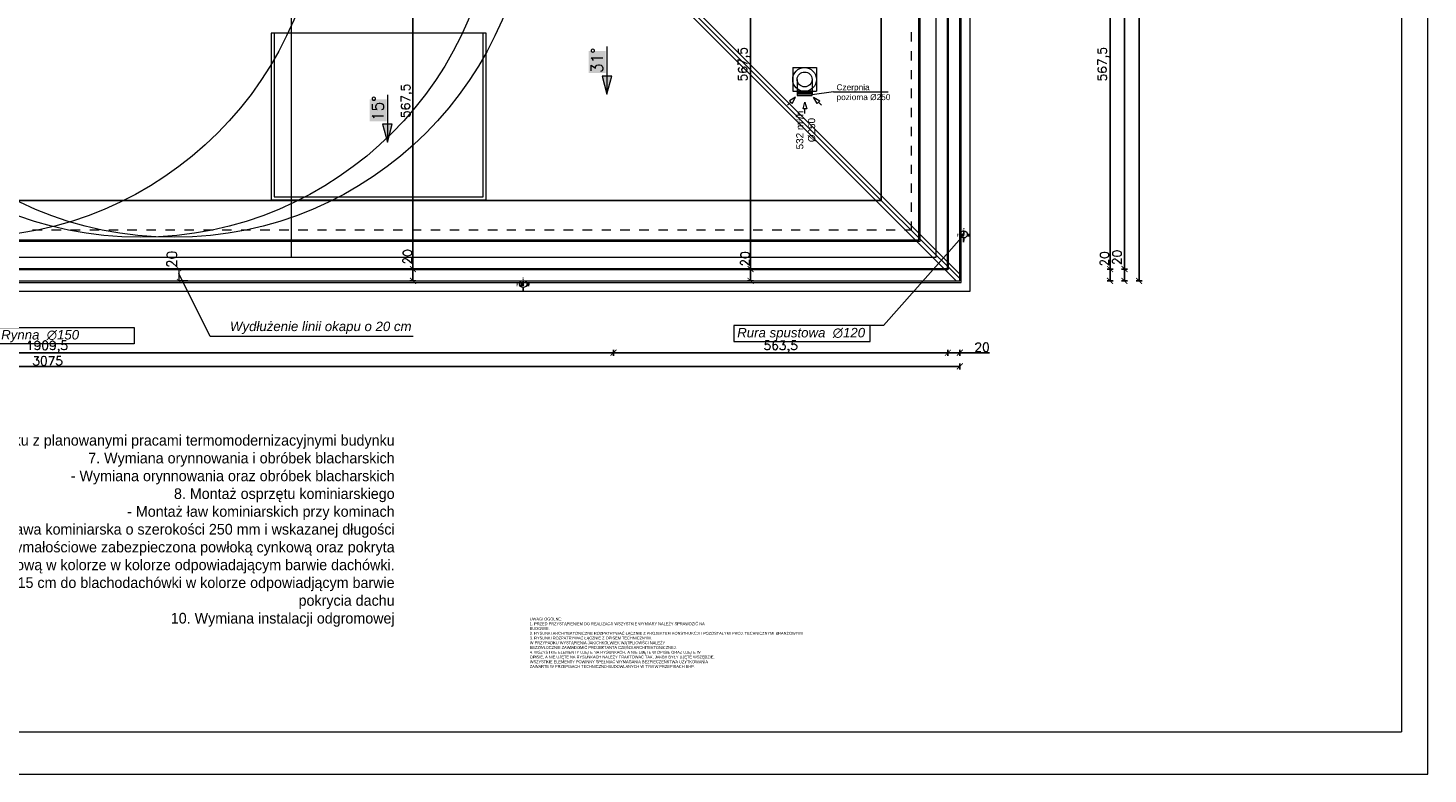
# Model space of a CAD drawing. Header units: millimetres. Extents: x -740 to 33545, y -26688 to 22494.
# Tile 253 of 256: x 14840 to 17200, y 5178 to 6436. Entities that reach past the tile are written whole.
import ezdxf
from ezdxf.lldxf.tags import DXFTag

# ---------------------------------------------------------------- set-up
doc = ezdxf.new("R2010")
doc.units = ezdxf.units.MM
doc.header["$MEASUREMENT"] = 0
for name, pattern in [('AUSGEZOGEN', [0]), ('CENTERX2', [101.6, 63.5, -12.7, 12.7, -12.7]), ('DASHED2', [9.525, 6.35, -3.175]), ('STRICHPUNKTX2', [2, 1, -0.5, 0, -0.5])]:
    doc.linetypes.add(name, pattern=pattern)
doc.layers.get('Defpoints').update_dxf_attribs({"color": 252})
for name, color, linetype in [('_B___I__', 252, 'AUSGEZOGEN'), ('_IS_EKO_Opis_Wentylacja', 7, 'CENTERX2'), ('D-opis', 252, 'Continuous')]:
    doc.layers.add(name, color=color, linetype=linetype)
for name, color, linetype, lineweight in [('_IS_EKO_opis', 7, 'Continuous', 18), ('_IS_EKO_Wentylacja_Czerpnia', 72, 'Continuous', 20), ('_IS_EKO_Wentylacja_wyrzut', 16, 'Continuous', 20), ('A_l.przerywana', 252, 'ICAD_ISO03W100', 9), ('A_l.widokowa', 252, 'Continuous', 18), ('A_wymiarowanie', 252, 'Continuous', 9), ('l. przerywana', 252, 'ICAD_ISO03W100', 9), ('l.przerywana', 252, 'ICAD_ISO03W100', 5), ('l.widokowa', 252, 'Continuous', 15), ('linia opisowa', 252, 'Continuous', 9), ('Nowe_820-G Rysunki Obrazki_Nr_pióra__23', 252, 'Continuous', 15), ('wymiarowanie', 252, 'Continuous', 9)]:
    doc.layers.add(name, color=color, linetype=linetype, lineweight=lineweight)
doc.styles.add('Arial', font='arial.ttf')
doc.styles.add('Arial$001H0', font='SIMPLEX')
doc.styles.add('styl1', font='arial.ttf', dxfattribs={"height": 15})
doc.styles.add('styl2', font='simplex.shx')
tags = doc.linetypes.add('ICAD_ISO03W100', pattern=[30, 12, -18]).pattern_tags.tags
tags[6:7] = [DXFTag(74, 4), DXFTag(75, 0), DXFTag(340, '0'), DXFTag(46, 1.0), DXFTag(50, 0.0), DXFTag(44, 0.0), DXFTag(45, 0.0)]
tags[4:5] = [DXFTag(74, 4), DXFTag(75, 0), DXFTag(340, '0'), DXFTag(46, 1.0), DXFTag(50, 0.0), DXFTag(44, 0.0), DXFTag(45, 0.0)]
doc.dimstyles.new('Kopia I_1.100', dxfattribs={"dimtxt": 15, "dimasz": 10, "dimexe": 5, "dimexo": 1, "dimgap": 1.5, "dimtad": 1, "dimdec": 1, "dimrnd": 0.5, "dimtxsty": 'styl2', "dimblk": 'ARCHTICK', "dimcen": 5, "dimadec": 0, "dimazin": 0, "dimtfac": 1, "dimtdec": 1, "dimtmove": 0, "dimatfit": 3, "dimldrblk": 'ARCHTICK', "dimfxl": 0, "dimarcsym": 0})
doc.dimstyles.new('Skala 1-100', dxfattribs={"dimtxt": 17, "dimasz": 7, "dimexe": 1, "dimexo": 1, "dimgap": 1.5, "dimtad": 1, "dimdec": 1, "dimrnd": 0.5, "dimtxsty": 'styl2', "dimblk": 'ARCHTICK', "dimcen": 7, "dimadec": 0, "dimazin": 0, "dimtfac": 1, "dimtdec": 1, "dimtmove": 1, "dimatfit": 3, "dimldrblk": 'ARCHTICK', "dimfxl": 0, "dimlwd": -1, "dimlwe": -1, "dimarcsym": 0})

# ---------------------------------------------------------------- blocks, each defined once
blk = doc.blocks.new('_ArchTick')
at = {"color": 0, "linetype": 'ByBlock', "const_width": 0.15}
blk.add_lwpolyline([(-0.5, -0.5), (0.5, 0.5)], dxfattribs=at)
blk = doc.blocks.new('*D1320')
at = {"layer": 'Defpoints', "color": 0}
for p in [(15127.1, 6029.8), (15095, 6009.8), (15127.1, 6009.8)]:
    blk.add_point(p, dxfattribs=at)
at = {"layer": 'wymiarowanie', "color": 0}
for p, q in [((15110, 6029.8), (15094, 6029.8)), ((15095, 6029.8), (15095, 6009.8)), ((15110, 6009.8), (15094, 6009.8))]:
    blk.add_line(p, q, dxfattribs=at)
at = {"layer": 'wymiarowanie', "color": 0, "xscale": 7, "yscale": 7, "zscale": 7}
for p, rotation in [((15095, 6029.8), 90), ((15095, 6009.8), 270)]:
    blk.add_blockref('_ArchTick', p, dxfattribs=dict(at, rotation=rotation))
at = {"layer": 'wymiarowanie', "color": 0, "insert": (15083.1, 6046.1), "char_height": 17, "attachment_point": 5, "rotation": 90, "style": 'styl2'}
blk.add_mtext('20', dxfattribs=at)
blk = doc.blocks.new('*D1795')
at = {"layer": 'Defpoints', "color": 0}
for p in [(15827.5, 6597.2), (16058.5, 6029.8), (16090.2, 6029.8)]:
    blk.add_point(p, dxfattribs=at)
at = {"layer": 'wymiarowanie', "color": 0, "lineweight": -2}
for p, q in [((16053.5, 6597.2), (16063.5, 6597.2)), ((16058.5, 6597.2), (16058.5, 6029.8)), ((16063.5, 6029.8), (16053.5, 6029.8))]:
    blk.add_line(p, q, dxfattribs=at)
at = {"layer": 'wymiarowanie', "color": 0, "lineweight": -2, "xscale": 10, "yscale": 10, "zscale": 10}
for p, rotation in [((16058.5, 6597.2), 90), ((16058.5, 6029.8), 270)]:
    blk.add_blockref('_ArchTick', p, dxfattribs=dict(at, rotation=rotation))
at = {"layer": 'wymiarowanie', "color": 0, "insert": (16047.5, 6375.2), "char_height": 15, "attachment_point": 5, "rotation": 90, "style": 'styl2'}
blk.add_mtext('567,5', dxfattribs=at)
blk = doc.blocks.new('*D1796')
at = {"layer": 'Defpoints', "color": 0}
for p in [(16090.2, 6029.8), (16058.5, 6009.8), (16089.3, 6009.8)]:
    blk.add_point(p, dxfattribs=at)
at = {"layer": 'wymiarowanie', "color": 0, "lineweight": -2}
for p, q in [((16063.5, 6029.8), (16053.5, 6029.8)), ((16058.5, 6029.8), (16058.5, 6009.8)), ((16063.5, 6009.8), (16053.5, 6009.8))]:
    blk.add_line(p, q, dxfattribs=at)
at = {"layer": 'wymiarowanie', "color": 0, "lineweight": -2, "xscale": 10, "yscale": 10, "zscale": 10}
for p, rotation in [((16058.5, 6029.8), 90), ((16058.5, 6009.8), 270)]:
    blk.add_blockref('_ArchTick', p, dxfattribs=dict(at, rotation=rotation))
at = {"layer": 'wymiarowanie', "color": 0, "insert": (16049.2, 6047), "char_height": 15, "attachment_point": 5, "rotation": 90, "style": 'styl2'}
blk.add_mtext('20', dxfattribs=at)
blk = doc.blocks.new('*D1821')
at = {"layer": 'Defpoints', "color": 0}
for p in [(16391.2, 6066.8), (16411.2, 6064.4), (16411.2, 5888.7)]:
    blk.add_point(p, dxfattribs=at)
at = {"layer": 'wymiarowanie', "color": 0, "lineweight": -2}
for p, q in [((16391.2, 5893.7), (16391.2, 5883.7)), ((16391.2, 5888.7), (16411.2, 5888.7)), ((16411.2, 5893.7), (16411.2, 5883.7)), ((16411.2, 5888.7), (16461.1, 5888.7))]:
    blk.add_line(p, q, dxfattribs=at)
at = {"layer": 'wymiarowanie', "color": 0, "lineweight": -2, "xscale": 10, "yscale": 10, "zscale": 10, "rotation": 180}
blk.add_blockref('_ArchTick', (16391.2, 5888.7), dxfattribs=at)
at = {"layer": 'wymiarowanie', "color": 0, "lineweight": -2, "xscale": 10, "yscale": 10, "zscale": 10}
blk.add_blockref('_ArchTick', (16411.2, 5888.7), dxfattribs=at)
at = {"layer": 'wymiarowanie', "color": 0, "insert": (16448.7, 5898), "char_height": 15, "attachment_point": 5, "style": 'styl2'}
blk.add_mtext('20', dxfattribs=at)
blk = doc.blocks.new('*D1822')
at = {"layer": 'Defpoints', "color": 0}
for p in [(13336, 5893.7), (16411.2, 5893.7), (16411.2, 5865.6)]:
    blk.add_point(p, dxfattribs=at)
at = {"layer": 'wymiarowanie', "color": 0, "lineweight": -2}
for p, q in [((13336, 5870.6), (13336, 5860.6)), ((13336, 5865.6), (16411.2, 5865.6)), ((16411.2, 5870.6), (16411.2, 5860.6))]:
    blk.add_line(p, q, dxfattribs=at)
at = {"layer": 'wymiarowanie', "color": 0, "lineweight": -2, "xscale": 10, "yscale": 10, "zscale": 10, "rotation": 180}
blk.add_blockref('_ArchTick', (13336, 5865.6), dxfattribs=at)
at = {"layer": 'wymiarowanie', "color": 0, "lineweight": -2, "xscale": 10, "yscale": 10, "zscale": 10}
blk.add_blockref('_ArchTick', (16411.2, 5865.6), dxfattribs=at)
at = {"layer": 'wymiarowanie', "color": 0, "insert": (14873.6, 5874.9), "char_height": 15, "attachment_point": 5, "style": 'styl2'}
blk.add_mtext('3075', dxfattribs=at)
blk = doc.blocks.new('*D1838')
at = {"layer": 'Defpoints', "color": 0}
for p in [(15827.5, 6597.2), (16664.4, 6029.8), (16696.1, 6029.8)]:
    blk.add_point(p, dxfattribs=at)
at = {"layer": 'wymiarowanie', "color": 0, "lineweight": -2}
for p, q in [((16659.4, 6597.2), (16669.4, 6597.2)), ((16664.4, 6597.2), (16664.4, 6029.8)), ((16669.4, 6029.8), (16659.4, 6029.8))]:
    blk.add_line(p, q, dxfattribs=at)
at = {"layer": 'wymiarowanie', "color": 0, "lineweight": -2, "xscale": 10, "yscale": 10, "zscale": 10}
for p, rotation in [((16664.4, 6597.2), 90), ((16664.4, 6029.8), 270)]:
    blk.add_blockref('_ArchTick', p, dxfattribs=dict(at, rotation=rotation))
at = {"layer": 'wymiarowanie', "color": 0, "insert": (16653.4, 6375.2), "char_height": 15, "attachment_point": 5, "rotation": 90, "style": 'styl2'}
blk.add_mtext('567,5', dxfattribs=at)
blk = doc.blocks.new('*D1839')
at = {"layer": 'Defpoints', "color": 0}
for p in [(16696.1, 6029.8), (16664.4, 6009.8), (16695.2, 6009.8)]:
    blk.add_point(p, dxfattribs=at)
at = {"layer": 'wymiarowanie', "color": 0, "lineweight": -2}
for p, q in [((16669.4, 6029.8), (16659.4, 6029.8)), ((16664.4, 6029.8), (16664.4, 6009.8)), ((16669.4, 6009.8), (16659.4, 6009.8))]:
    blk.add_line(p, q, dxfattribs=at)
at = {"layer": 'wymiarowanie', "color": 0, "lineweight": -2, "xscale": 10, "yscale": 10, "zscale": 10}
for p, rotation in [((16664.4, 6029.8), 90), ((16664.4, 6009.8), 270)]:
    blk.add_blockref('_ArchTick', p, dxfattribs=dict(at, rotation=rotation))
at = {"layer": 'wymiarowanie', "color": 0, "insert": (16655.1, 6047), "char_height": 15, "attachment_point": 5, "rotation": 90, "style": 'styl2'}
blk.add_mtext('20', dxfattribs=at)
blk = doc.blocks.new('*D1840')
at = {"layer": 'Defpoints', "color": 0}
for p in [(16659.4, 6029.8), (16688.7, 6029.8), (16659.4, 6009.8)]:
    blk.add_point(p, dxfattribs=at)
at = {"layer": 'wymiarowanie', "color": 0, "lineweight": -2}
for p, q in [((16683.7, 6029.8), (16693.7, 6029.8)), ((16688.7, 6009.8), (16688.7, 6029.8)), ((16683.7, 6009.8), (16693.7, 6009.8))]:
    blk.add_line(p, q, dxfattribs=at)
at = {"layer": 'wymiarowanie', "color": 0, "lineweight": -2, "xscale": 10, "yscale": 10, "zscale": 10}
for p, rotation in [((16688.7, 6029.8), 90), ((16688.7, 6009.8), 270)]:
    blk.add_blockref('_ArchTick', p, dxfattribs=dict(at, rotation=rotation))
at = {"layer": 'wymiarowanie', "color": 0, "insert": (16676.1, 6049.3), "char_height": 15, "attachment_point": 5, "rotation": 90, "style": 'styl2'}
blk.add_mtext('20', dxfattribs=at)
blk = doc.blocks.new('*D1841')
at = {"layer": 'Defpoints', "color": 0}
for p in [(16664.4, 7704.7), (16688.7, 7704.7), (16659.4, 6029.8)]:
    blk.add_point(p, dxfattribs=at)
at = {"layer": 'wymiarowanie', "color": 0, "lineweight": -2}
for p, q in [((16683.7, 7704.7), (16693.7, 7704.7)), ((16688.7, 6029.8), (16688.7, 7704.7)), ((16683.7, 6029.8), (16693.7, 6029.8))]:
    blk.add_line(p, q, dxfattribs=at)
at = {"layer": 'wymiarowanie', "color": 0, "lineweight": -2, "xscale": 10, "yscale": 10, "zscale": 10}
for p, rotation in [((16688.7, 7704.7), 90), ((16688.7, 6029.8), 270)]:
    blk.add_blockref('_ArchTick', p, dxfattribs=dict(at, rotation=rotation))
at = {"layer": 'wymiarowanie', "color": 0, "insert": (16679.3, 6867.3), "char_height": 15, "attachment_point": 5, "rotation": 90, "style": 'styl2'}
blk.add_mtext('1675', dxfattribs=at)
blk = doc.blocks.new('*D1843')
at = {"layer": 'Defpoints', "color": 0}
for p in [(16683.7, 7724.7), (16683.7, 6009.8), (16713.3, 6009.8)]:
    blk.add_point(p, dxfattribs=at)
at = {"layer": 'wymiarowanie', "color": 0, "lineweight": -2}
for p, q in [((16708.3, 7724.7), (16718.3, 7724.7)), ((16713.3, 7724.7), (16713.3, 6009.8)), ((16708.3, 6009.8), (16718.3, 6009.8))]:
    blk.add_line(p, q, dxfattribs=at)
at = {"layer": 'wymiarowanie', "color": 0, "lineweight": -2, "xscale": 10, "yscale": 10, "zscale": 10}
for p, rotation in [((16713.3, 7724.7), 90), ((16713.3, 6009.8), 270)]:
    blk.add_blockref('_ArchTick', p, dxfattribs=dict(at, rotation=rotation))
at = {"layer": 'wymiarowanie', "color": 0, "insert": (16704.1, 6867.3), "char_height": 15, "attachment_point": 5, "rotation": 90, "style": 'styl2'}
blk.add_mtext('1715', dxfattribs=at)
blk = doc.blocks.new('*D1848')
at = {"layer": 'Defpoints', "color": 0}
for p in [(15545.2, 6597.2), (15489.4, 6029.8), (15515.4, 6029.8)]:
    blk.add_point(p, dxfattribs=at)
at = {"layer": 'wymiarowanie', "color": 0, "lineweight": -2}
for p, q in [((15494.4, 6597.2), (15484.4, 6597.2)), ((15489.4, 6597.2), (15489.4, 6029.8)), ((15494.4, 6029.8), (15484.4, 6029.8))]:
    blk.add_line(p, q, dxfattribs=at)
at = {"layer": 'wymiarowanie', "color": 0, "lineweight": -2, "xscale": 10, "yscale": 10, "zscale": 10}
for p, rotation in [((15489.4, 6597.2), 90), ((15489.4, 6029.8), 270)]:
    blk.add_blockref('_ArchTick', p, dxfattribs=dict(at, rotation=rotation))
at = {"layer": 'wymiarowanie', "color": 0, "insert": (15479.3, 6313.5), "char_height": 15, "attachment_point": 5, "rotation": 90, "style": 'styl2'}
blk.add_mtext('567,5', dxfattribs=at)
blk = doc.blocks.new('*D1849')
at = {"layer": 'Defpoints', "color": 0}
for p in [(15515.4, 6029.8), (15489.4, 6009.8), (15509.8, 6009.8)]:
    blk.add_point(p, dxfattribs=at)
at = {"layer": 'wymiarowanie', "color": 0, "lineweight": -2}
for p, q in [((15494.4, 6029.8), (15484.4, 6029.8)), ((15489.4, 6029.8), (15489.4, 6009.8)), ((15494.4, 6009.8), (15484.4, 6009.8))]:
    blk.add_line(p, q, dxfattribs=at)
at = {"layer": 'wymiarowanie', "color": 0, "lineweight": -2, "xscale": 10, "yscale": 10, "zscale": 10}
for p, rotation in [((15489.4, 6029.8), 90), ((15489.4, 6009.8), 270)]:
    blk.add_blockref('_ArchTick', p, dxfattribs=dict(at, rotation=rotation))
at = {"layer": 'wymiarowanie', "color": 0, "insert": (15480.1, 6050.4), "char_height": 15, "attachment_point": 5, "rotation": 90, "style": 'styl2'}
blk.add_mtext('20', dxfattribs=at)
blk = doc.blocks.new('*D1850')
at = {"layer": 'Defpoints', "color": 0}
for p in [(13917.8, 6634.2), (15827.5, 6634.2), (15827.5, 5888.7)]:
    blk.add_point(p, dxfattribs=at)
at = {"layer": 'wymiarowanie', "color": 0, "lineweight": -2}
for p, q in [((13917.8, 5893.7), (13917.8, 5883.7)), ((13917.8, 5888.7), (15827.5, 5888.7)), ((15827.5, 5893.7), (15827.5, 5883.7))]:
    blk.add_line(p, q, dxfattribs=at)
at = {"layer": 'wymiarowanie', "color": 0, "lineweight": -2, "xscale": 10, "yscale": 10, "zscale": 10, "rotation": 180}
blk.add_blockref('_ArchTick', (13917.8, 5888.7), dxfattribs=at)
at = {"layer": 'wymiarowanie', "color": 0, "lineweight": -2, "xscale": 10, "yscale": 10, "zscale": 10}
blk.add_blockref('_ArchTick', (15827.5, 5888.7), dxfattribs=at)
at = {"layer": 'wymiarowanie', "color": 0, "insert": (14872.6, 5898.7), "char_height": 15, "attachment_point": 5, "style": 'styl2'}
blk.add_mtext('1909,5', dxfattribs=at)
blk = doc.blocks.new('*D1851')
at = {"layer": 'Defpoints', "color": 0}
for p in [(15827.5, 6634.2), (16391.2, 5893.7), (16391.2, 5888.7)]:
    blk.add_point(p, dxfattribs=at)
at = {"layer": 'wymiarowanie', "color": 0, "lineweight": -2}
for p, q in [((15827.5, 5893.7), (15827.5, 5883.7)), ((15827.5, 5888.7), (16391.2, 5888.7)), ((16391.2, 5892.7), (16391.2, 5883.7))]:
    blk.add_line(p, q, dxfattribs=at)
at = {"layer": 'wymiarowanie', "color": 0, "lineweight": -2, "xscale": 10, "yscale": 10, "zscale": 10, "rotation": 180}
blk.add_blockref('_ArchTick', (15827.5, 5888.7), dxfattribs=at)
at = {"layer": 'wymiarowanie', "color": 0, "lineweight": -2, "xscale": 10, "yscale": 10, "zscale": 10}
blk.add_blockref('_ArchTick', (16391.2, 5888.7), dxfattribs=at)
at = {"layer": 'wymiarowanie', "color": 0, "insert": (16109.3, 5898.7), "char_height": 15, "attachment_point": 5, "style": 'styl2'}
blk.add_mtext('563,5', dxfattribs=at)

msp = doc.modelspace()

# ---------------------------------------------------------------- hatches: boundary and pattern name
at = {"layer": 'l.widokowa'}
for points in [[(15785.53, 6397.34), (15785.53, 6360.15), (15814.27, 6360.15), (15814.27, 6397.34)], [(15815.96, 6324.65), (15824.42, 6355.08), (15808.36, 6355.08)], [(15416.15, 6316.19), (15416.15, 6279), (15444.88, 6279), (15444.88, 6316.19)], [(15446.58, 6243.5), (15454.18, 6273.93), (15438.12, 6273.93)]]:
    msp.add_hatch(color=256, dxfattribs=at).paths.add_polyline_path(points)

# ---------------------------------------------------------------- linework, layer by layer
at = {"layer": '_B___I__', "color": 252, "linetype": 'STRICHPUNKTX2', "ltscale": 5}
for p, q in [((16417.66, 6075.04), (16417.66, 6096.04)), ((16428.16, 6085.54), (16407.16, 6085.54)), ((15685.52, 6001.81), (15664.52, 6001.81)), ((15675.02, 5991.31), (15675.02, 6012.31))]:
    msp.add_line(p, q, dxfattribs=at)
at = {"layer": '_B___I__', "linetype": 'STRICHPUNKTX2', "ltscale": 5}
for p, q in [((16417.82, 6077.71), (16417.82, 6098.71)), ((16428.32, 6088.21), (16407.32, 6088.21)), ((15685.68, 6004.48), (15664.68, 6004.48)), ((15675.18, 5993.98), (15675.18, 6014.98))]:
    msp.add_line(p, q, dxfattribs=at)
at = {"layer": '_IS_EKO_opis', "ltscale": 10}
for q in [(16162.02, 6323.44), (16290.67, 6328.52)]:
    msp.add_line((16198.52, 6328.52), q, dxfattribs=at)
at = {"layer": '_IS_EKO_Wentylacja_Czerpnia', "linetype": 'DASHED2', "ltscale": 10}
for p, q in [((16137.02, 6349.52), (16137.02, 6324.52)), ((16162.02, 6349.52), (16162.02, 6324.52))]:
    msp.add_line(p, q, dxfattribs=at)
at = {"layer": '_IS_EKO_Wentylacja_Czerpnia'}
for p, q in [((16120.86, 6305.88), (16126.19, 6311.21)), ((16134.33, 6319.35), (16124.01, 6313.39)), ((16134.33, 6319.35), (16124.01, 6313.39)), ((16134.33, 6319.35), (16124.01, 6313.39)), ((16124.01, 6313.39), (16128.37, 6309.03)), ((16128.37, 6309.03), (16134.33, 6319.35)), ((16128.37, 6309.03), (16134.33, 6319.35)), ((16147.11, 6299.75), (16150.19, 6311.27)), ((16147.11, 6299.75), (16150.19, 6311.27)), ((16150.19, 6311.27), (16153.28, 6299.75)), ((16150.19, 6311.27), (16153.28, 6299.75)), ((16150.19, 6311.27), (16153.28, 6299.75)), ((16164.72, 6319.35), (16175.05, 6313.39)), ((16164.72, 6319.35), (16175.05, 6313.39)), ((16170.69, 6309.03), (16164.72, 6319.35)), ((16175.05, 6313.39), (16170.69, 6309.03)), ((16175.05, 6313.39), (16170.69, 6309.03)), ((16178.2, 6305.88), (16172.87, 6311.21)), ((16153.28, 6299.75), (16147.11, 6299.75)), ((16153.28, 6299.75), (16147.11, 6299.75)), ((16153.28, 6299.75), (16147.11, 6299.75)), ((16150.19, 6292.22), (16150.19, 6299.75))]:
    msp.add_line(p, q, dxfattribs=at)
at = {"layer": '_IS_EKO_Wentylacja_Czerpnia', "ltscale": 10}
msp.add_lwpolyline([(16162.02, 6324.52), (16137.02, 6324.52), (16137.02, 6322.36), (16162.02, 6322.36)], close=True, dxfattribs=at)
at = {"layer": '_IS_EKO_Wentylacja_Czerpnia', "const_width": 0.0148}
msp.add_lwpolyline([(16164.72, 6319.35), (16175.05, 6313.39), (16170.69, 6309.03)], close=True, dxfattribs=at)
at = {"layer": '_IS_EKO_Wentylacja_Czerpnia', "ltscale": 10}
for radius in [20, 12.5]:
    msp.add_circle((16149.52, 6349.52), radius, dxfattribs=at)
at = {"layer": '_IS_EKO_Wentylacja_wyrzut', "linetype": 'Continuous', "ltscale": 10}
for centre in [(14735.6, 6683.25), (15029.78, 6683.25), (15086.71, 6683.25)]:
    msp.add_circle(centre, 600, dxfattribs=at)
at = {"layer": 'A_l.przerywana'}
for p, q in [((15827.46, 6597.17), (16278.33, 6145.45)), ((16278.33, 6145.45), (16411.16, 6013.61))]:
    msp.add_line(p, q, dxfattribs=at)
at = {"layer": 'A_l.przerywana', "lineweight": 35}
msp.add_lwpolyline([(13356.02, 7698.92), (13356.02, 6029.8), (16391.16, 6029.8), (16391.16, 7704.71), (15595.09, 7704.71), (15595.09, 7164.54), (14152.1, 7164.54), (14152.1, 7698.92)], close=True, dxfattribs=at)
at = {"layer": 'A_l.przerywana', "ltscale": 0.5}
msp.add_lwpolyline([(15255.58, 6151.72), (15608, 6151.72), (15608, 6427.77), (15255.58, 6427.77)], close=True, dxfattribs=at)
at = {"layer": 'A_l.widokowa'}
for p, q in [((16129.52, 6369.52), (16169.52, 6369.52)), ((16129.52, 6369.52), (16129.52, 6329.52)), ((16169.52, 6369.52), (16169.52, 6329.52)), ((16129.52, 6329.52), (16169.52, 6329.52)), ((16120.86, 6305.88), (16126.19, 6311.21)), ((16134.33, 6319.35), (16124.01, 6313.39)), ((16134.33, 6319.35), (16124.01, 6313.39)), ((16134.33, 6319.35), (16124.01, 6313.39)), ((16124.01, 6313.39), (16128.37, 6309.03)), ((16128.37, 6309.03), (16134.33, 6319.35)), ((16128.37, 6309.03), (16134.33, 6319.35)), ((16147.11, 6299.75), (16150.19, 6311.27)), ((16147.11, 6299.75), (16150.19, 6311.27)), ((16150.19, 6311.27), (16153.28, 6299.75)), ((16150.19, 6311.27), (16153.28, 6299.75)), ((16150.19, 6311.27), (16153.28, 6299.75)), ((16164.72, 6319.35), (16175.05, 6313.39)), ((16164.72, 6319.35), (16175.05, 6313.39)), ((16170.69, 6309.03), (16164.72, 6319.35)), ((16175.05, 6313.39), (16170.69, 6309.03)), ((16175.05, 6313.39), (16170.69, 6309.03)), ((16178.2, 6305.88), (16172.87, 6311.21)), ((16153.28, 6299.75), (16147.11, 6299.75)), ((16153.28, 6299.75), (16147.11, 6299.75)), ((16153.28, 6299.75), (16147.11, 6299.75)), ((16150.19, 6292.22), (16150.19, 6299.75))]:
    msp.add_line(p, q, dxfattribs=at)
at = {"layer": 'A_l.widokowa', "linetype": 'DASHED2', "ltscale": 10}
for p, q in [((16137.02, 6349.52), (16137.02, 6329.52)), ((16162.02, 6349.52), (16162.02, 6329.52))]:
    msp.add_line(p, q, dxfattribs=at)
at = {"layer": 'A_l.widokowa'}
for points in [[(13318.52, 7736.42), (13318.52, 5992.3), (16428.66, 5992.3), (16428.66, 7742.21), (15557.59, 7742.21), (15557.59, 7202.04), (14189.6, 7202.04), (14189.6, 7736.42)], [(13333.52, 7721.42), (13333.52, 6007.3), (16413.66, 6007.3), (16413.66, 7727.21), (15572.59, 7727.21), (15572.59, 7187.04), (14174.6, 7187.04), (14174.6, 7721.42)], [(13336.02, 7718.92), (13336.02, 6009.8), (16411.16, 6009.8), (16411.16, 7724.71), (15575.09, 7724.71), (15575.09, 7184.54), (14172.1, 7184.54), (14172.1, 7718.92)], [(13403.09, 7651.85), (13403.09, 6076.86), (16344.1, 6076.86), (16344.1, 7657.65), (15642.15, 7657.65), (15642.15, 7117.47), (14105.03, 7117.47), (14105.03, 7651.85)], [(13405.09, 7649.85), (13405.09, 6078.86), (16342.1, 6078.86), (16342.1, 7655.65), (15644.15, 7655.65), (15644.15, 7115.47), (14103.03, 7115.47), (14103.03, 7649.85)]]:
    msp.add_lwpolyline(points, close=True, dxfattribs=at)
at = {"layer": 'A_l.widokowa', "ltscale": 0.5}
msp.add_lwpolyline([(15250.58, 6146.72), (15613, 6146.72), (15613, 6427.77), (15250.58, 6427.77)], close=True, dxfattribs=at)
at = {"layer": 'A_l.widokowa', "ltscale": 10}
msp.add_lwpolyline([(16162.02, 6329.52), (16137.02, 6329.52), (16137.02, 6327.36), (16162.02, 6327.36)], close=True, dxfattribs=at)
at = {"layer": 'A_l.widokowa', "const_width": 0.0148}
msp.add_lwpolyline([(16164.72, 6319.35), (16175.05, 6313.39), (16170.69, 6309.03)], close=True, dxfattribs=at)
at = {"layer": 'l. przerywana', "ltscale": 0.2}
for centre in [(16417.82, 6088.21), (15675.18, 6004.48)]:
    msp.add_circle(centre, 6, dxfattribs=at)
at = {"layer": 'l.przerywana'}
msp.add_lwpolyline([(14413.02, 7678.92), (13376.02, 7678.92), (13376.02, 6049.8), (16371.16, 6049.8), (16371.16, 7684.71), (15615.09, 7684.71), (15615.09, 7144.54), (14413.02, 7144.54), (14413.02, 7678.92), (13376.02, 7678.92)], dxfattribs=at)
at = {"layer": 'l.widokowa', "linetype": 'Continuous', "lineweight": 9}
for p, q in [((16278.33, 6145.45), (16278.33, 7592.57)), ((16278.33, 7592.57), (16278.33, 6145.45)), ((15824.97, 6591.17), (16405.25, 6009.8)), ((15835.94, 6597.16), (16411.16, 6020.86)), ((16329.05, 6429.46), (16329.05, 6413.4)), ((15815.96, 6404.95), (15815.96, 6324.65)), ((16329.05, 6397.34), (16329.05, 6381.28)), ((16329.05, 6365.22), (16329.05, 6350.01)), ((16329.05, 6333.95), (16329.05, 6317.89)), ((15446.58, 6323.8), (15446.58, 6243.5)), ((16329.05, 6301.83), (16329.05, 6285.76)), ((16329.05, 6269.7), (16329.05, 6253.64)), ((16329.05, 6237.58), (16329.05, 6221.52)), ((16329.05, 6205.46), (16329.05, 6190.25)), ((16329.05, 6174.19), (16329.05, 6158.13)), ((13466.07, 6145.45), (16278.33, 6145.45)), ((16278.33, 6145.45), (13466.07, 6145.45)), ((16329.05, 6142.07), (16329.05, 6126.01)), ((14864.17, 6095.58), (14848.11, 6095.58)), ((14896.29, 6095.58), (14880.23, 6095.58)), ((14928.41, 6095.58), (14912.35, 6095.58)), ((14960.53, 6095.58), (14944.47, 6095.58)), ((14992.65, 6095.58), (14976.59, 6095.58)), ((15023.93, 6095.58), (15007.86, 6095.58)), ((15056.05, 6095.58), (15039.99, 6095.58)), ((15088.17, 6095.58), (15072.11, 6095.58)), ((15120.29, 6095.58), (15104.23, 6095.58)), ((15152.41, 6095.58), (15136.35, 6095.58)), ((15183.68, 6095.58), (15167.62, 6095.58)), ((15215.8, 6095.58), (15199.74, 6095.58)), ((15247.93, 6095.58), (15231.86, 6095.58)), ((15280.05, 6095.58), (15263.99, 6095.58)), ((15312.18, 6095.58), (15296.11, 6095.58)), ((15343.45, 6095.58), (15328.24, 6095.58)), ((15375.57, 6095.58), (15359.51, 6095.58)), ((15407.69, 6095.58), (15391.63, 6095.58)), ((15439.81, 6095.58), (15423.75, 6095.58)), ((15471.93, 6095.58), (15455.87, 6095.58)), ((15503.21, 6095.58), (15487.99, 6095.58)), ((15535.33, 6095.58), (15519.27, 6095.58)), ((15567.45, 6095.58), (15551.39, 6095.58)), ((15599.57, 6095.58), (15583.51, 6095.58)), ((15631.69, 6095.58), (15615.63, 6095.58)), ((15662.97, 6095.58), (15647.75, 6095.58)), ((15695.09, 6095.58), (15679.03, 6095.58)), ((15727.21, 6095.58), (15711.15, 6095.58)), ((15759.33, 6095.58), (15743.27, 6095.58)), ((15791.45, 6095.58), (15775.39, 6095.58)), ((15822.73, 6095.58), (15807.51, 6095.58)), ((15854.85, 6095.58), (15838.79, 6095.58)), ((15886.97, 6095.58), (15870.91, 6095.58)), ((15919.09, 6095.58), (15903.03, 6095.58)), ((15951.21, 6095.58), (15935.15, 6095.58)), ((15982.49, 6095.58), (15967.27, 6095.58)), ((16014.61, 6095.58), (15998.55, 6095.58)), ((16046.73, 6095.58), (16030.67, 6095.58)), ((16078.85, 6095.58), (16062.79, 6095.58)), ((16110.97, 6095.58), (16094.91, 6095.58)), ((16142.24, 6095.58), (16127.03, 6095.58)), ((16174.36, 6095.58), (16158.3, 6095.58)), ((16206.49, 6095.58), (16190.43, 6095.58)), ((16238.61, 6095.58), (16222.55, 6095.58)), ((16270.73, 6095.58), (16254.67, 6095.58)), ((16302, 6095.58), (16286.79, 6095.58)), ((16329.05, 6095.58), (16318.06, 6095.58)), ((16329.05, 6109.95), (16329.05, 6095.58)), ((16393.29, 6030.49), (16391.6, 6033.02))]:
    msp.add_line(p, q, dxfattribs=at)
for points in [[(15815.96, 6324.65), (15824.42, 6355.08), (15808.36, 6355.08)], [(15446.58, 6243.5), (15454.18, 6273.93), (15438.12, 6273.93)]]:
    msp.add_lwpolyline(points, close=True, dxfattribs=at)
at = {"layer": 'Nowe_820-G Rysunki Obrazki_Nr_pióra__23', "linetype": 'Continuous', "lineweight": 15}
for points in [[(17155.64, 8119.48), (17155.64, 5249.28)], [(13055.23, 5249.28), (17155.64, 5249.28)]]:
    msp.add_lwpolyline(points, dxfattribs=at)
at = {"layer": 'wymiarowanie'}
for p, q in [((15284.24, 7144.54), (15284.24, 6049.8)), ((16282.67, 5934.76), (16414.32, 6083.33)), ((15147.55, 5915.85), (15095, 6022.47)), ((16282.67, 5934.76), (16260.19, 5934.76)), ((15489.84, 5915.85), (15147.55, 5915.85))]:
    msp.add_line(p, q, dxfattribs=at)
msp.add_lwpolyline([(13000.35, 8148.27), (13000.35, 5178.27), (17200.35, 5178.27), (17200.35, 8148.27), (13000.35, 8148.27)], dxfattribs=at)
for points in [[(14789.48, 5931.19), (15019.57, 5931.19), (15019.57, 5903.82), (14789.48, 5903.82)], [(16260.19, 5934.76), (16030.11, 5934.76), (16030.11, 5907.38), (16260.19, 5907.38)]]:
    msp.add_lwpolyline(points, close=True, dxfattribs=at)

# ---------------------------------------------------------------- texts
at = {"layer": '_IS_EKO_Opis_Wentylacja', "insert": (16203.33, 6341.3), "char_height": 10, "width": 108.1234, "attachment_point": 1, "style": 'Arial'}
msp.add_mtext('Czerpnia pozioma %%C250', dxfattribs=at)
at = {"layer": '_IS_EKO_Wentylacja_Czerpnia', "insert": (16151.6, 6264.11), "char_height": 12, "attachment_point": 5, "rotation": 90, "style": 'Arial'}
msp.add_mtext('532 m{\\H0.5x;\\A2;3}/h\\P%%C250', dxfattribs=at)
at = {"layer": 'A_wymiarowanie', "insert": (15458.48, 5840.06), "char_height": 18, "width": 1248.3823, "attachment_point": 3, "style": 'styl1'}
msp.add_mtext('{\\fCentury Gothic|b0|i0|c238|p34;}\\P{\\fCentury Gothic|b0|i0|c238|p34;}\\P{\\fCentury Gothic|b0|i0|c238|p34;}\\P{\\fCentury Gothic|b0|i0|c238|p34;6. Przedłużenie linii istniejącego okapu o 20cm w związku z planowanymi pracami }{\\fCentury Gothic|b0|i0|c238|p34;termomodernizacyjnymi budynku}\\P{\\fCentury Gothic|b0|i0|c238|p34;7. Wymiana orynnowania i obróbek blacharskich}\\P{\\fCentury Gothic|b0|i0|c238|p34;- Wymiana orynnowania oraz obróbek blacharskich }\\P{\\fCentury Gothic|b0|i0|c238|p34;8. Montaż osprzętu kominiarskiego}\\P{\\fCentury Gothic|b0|i0|c238|p34;- Montaż ław kominiarskich przy kominach }\\P{\\fCentury Gothic|b0|i0|c238|p34;Ława kominiarska o szerokości 250 mm i wskazanej długości }\\P{\\fCentury Gothic|b0|i0|c238|p34;Materiał: Blacha stalowa spełniająca wymagania wytrzymałościowe zabezpieczona powłoką }{\\fCentury Gothic|b0|i0|c238|p34;cynkową oraz pokryta farbą proszkową w kolorze w kolorze odpowiadającym barwie dachówki.}\\P{\\fCentury Gothic|b0|i0|c238|p34;9. Montaż drabinek przeciwśniegowych o wysokości 15 cm do blachodachówki w kolorze }{\\fCentury Gothic|b0|i0|c238|p34;odpowiadjącym barwie pokrycia dachu}\\P{\\fCentury Gothic|b0|i0|c238|p34;10. Wymiana instalacji odgromowej }', dxfattribs=at)
at = {"layer": 'D-opis', "insert": (15686.3, 5405.09), "char_height": 6.66667, "width": 728.7393, "attachment_point": 4}
msp.add_mtext('{\\fCentury Gothic|b0|i1|c238|p34;}\\P{\\fCentury Gothic|b0|i0|c238|p34;\\H0.72059x;UWAGI OGÓLNE:}\\P{\\fCentury Gothic|b0|i0|c238|p34;\\H0.72059x;1. PRZED PRZYSTĄPIENIEM DO REALIZACJI WSZYSTKIE WYMIARY NALEŻY SPRAWDZIĆ NA}\\P{\\fCentury Gothic|b0|i0|c238|p34;\\H0.72059x;BUDOWIE.}\\P{\\fCentury Gothic|b0|i0|c238|p34;\\H0.72059x;2. RYSUNKI ARCHITEKTONICZNE ROZPATRYWAĆ ŁĄCZNIE Z PROJEKTEM KONSTRUKCJI I POZOSTAŁYMI PROJ. TECHNICZNYMI BRANŻOWYMI}\\P{\\fCentury Gothic|b0|i0|c238|p34;\\H0.72059x;3. }{\\fCentury Gothic|b0|i0|c238|p34;\\H0.72059x;\\C7;RYSUNKI ROZPATRYWAĆ ŁĄCZNIE Z OPISEM TECHNICZNYM.}\\P{\\fCentury Gothic|b0|i0|c238|p34;\\H0.72059x;\\C7;W PRZYPADKU WYSTĄPIENIA JAKICHKOLWIEK WĄTPLIOWŚCI NALEŻY }\\P{\\fCentury Gothic|b0|i0|c238|p34;\\H0.72059x;\\C7;BEZZWŁOCZNIE ZAWIADOMIĆ PROJEKTANTA CZĘŚCI ARCHITEKTONICZNEJ.}\\P{\\fCentury Gothic|b0|i0|c238|p34;\\H0.72059x;4. WSZYSTKIE ELEMENTY UJĘTE NA RYSUNKACH, A NIE UJĘTE W OPISIE ORAZ UJĘTE W}\\P{\\fCentury Gothic|b0|i0|c238|p34;\\H0.72059x;OPISIE, A NIE UJĘTE NA RYSUNKACH NALEŻY TRAKTOWAĆ TAK, JAKBY BYŁY UJĘTE WSZĘDZIE.}\\P{\\fCentury Gothic|b0|i0|c238|p34;\\H0.72059x;WSZYSTKIE ELEMENTY POWINNY SPEŁNIAĆ WYMAGANIA BEZPIECZEŃSTWA UŻYTKOWANIA}\\P{\\fCentury Gothic|b0|i0|c238|p34;\\H0.72059x;ZAWARTE W PRZEPISACH TECHNICZNO-BUDOWLANYCH W TYM W PRZEPISACH BHP.}', dxfattribs=at)
at = {"layer": 'l.widokowa', "style": 'Arial$001H0'}
for s, p in [('31°', (15809.2, 6360.15)), ('15°', (15439.81, 6279))]:
    msp.add_text(s, height=19.247, rotation=90, dxfattribs=at).set_placement(p)
at = {"layer": 'linia opisowa', "char_height": 15.96, "attachment_point": 7}
for s, insert, width in [('{\\fArial|b0|i1|c238|p0;Wydłużenie linii okapu o 20 cm}', (15180.95, 5920.34), 406.4755), ('{\\fArial|b0|i1|c238|p0;Rura spustowa  ∅120}', (16035.95, 5909.72), 278.7922), ('{\\fArial|b0|i1|c238|p0;Rynna  ∅150}', (14795.33, 5906.16), 278.7922)]:
    msp.add_mtext(s, dxfattribs=dict(at, insert=insert, width=width))

# ---------------------------------------------------------------- dimensions: what is measured, and where the dimension line sits
at = {"layer": 'wymiarowanie'}
for base, p1, p2, picture, middle in [((16713.33, 6009.8), (16683.69, 7724.71), (16683.69, 6009.8), '*D1843', (16704.14, 6867.25)), ((16688.69, 7704.71), (16659.44, 6029.8), (16664.44, 7704.71), '*D1841', (16679.32, 6867.25)), ((15489.38, 6029.8), (15545.22, 6597.17), (15515.37, 6029.8), '*D1848', (15479.32, 6313.48))]:
    dim = msp.add_linear_dim(base=base, p1=p1, p2=p2, angle=90, dimstyle='Kopia I_1.100', override={"dimtmove": 1, "dimfxl": 5}, dxfattribs=at)
    dim.commit()
    dim.dimension.update_dxf_attribs({"geometry": picture, "text_midpoint": middle})
for base, p1, p2, picture, middle in [((15827.46, 5888.65), (13917.79, 6634.17), (15827.46, 6634.17), '*D1850', (14872.62, 5898.71)), ((16391.16, 5888.65), (15827.46, 6634.17), (16391.16, 5893.65), '*D1851', (16109.31, 5898.71)), ((16411.16, 5865.56), (13336.02, 5893.65), (16411.16, 5893.65), '*D1822', (14873.59, 5874.93))]:
    dim = msp.add_linear_dim(base=base, p1=p1, p2=p2, dimstyle='Kopia I_1.100', override={"dimtmove": 1, "dimfxl": 5}, dxfattribs=at)
    dim.commit()
    dim.dimension.update_dxf_attribs({"geometry": picture, "text_midpoint": middle})
for base, p1, p2, picture, middle in [((16058.54, 6029.8), (15827.46, 6597.17), (16090.19, 6029.8), '*D1795', (16057.52, 6375.21)), ((16664.44, 6029.8), (15827.46, 6597.17), (16696.09, 6029.8), '*D1838', (16663.43, 6375.21)), ((15489.38, 6009.8), (15515.37, 6029.8), (15509.84, 6009.8), '*D1849', (15489.48, 6050.45)), ((16058.54, 6009.8), (16090.19, 6029.8), (16089.29, 6009.8), '*D1796', (16058.54, 6047.04)), ((16664.44, 6009.8), (16696.09, 6029.8), (16695.19, 6009.8), '*D1839', (16664.44, 6047.04)), ((16688.69, 6029.8), (16659.44, 6009.8), (16659.44, 6029.8), '*D1840', (16685.51, 6049.3))]:
    dim = msp.add_linear_dim(base=base, p1=p1, p2=p2, angle=90, dimstyle='Kopia I_1.100', override={"dimtmove": 1, "dimfxl": 5}, dxfattribs=at)
    dim.commit()
    dim.dimension.update_dxf_attribs({"geometry": picture, "text_midpoint": middle, "dimtype": 160})
dim = msp.add_linear_dim(base=(16411.16, 5888.65), p1=(16391.16, 6066.8), p2=(16411.16, 6064.35), dimstyle='Kopia I_1.100', override={"dimtmove": 1, "dimfxl": 5}, dxfattribs=at)
dim.commit()
dim.dimension.update_dxf_attribs({"geometry": '*D1821', "text_midpoint": (16448.68, 5877), "dimtype": 160})
dim = msp.add_linear_dim(base=(15095, 6009.8), p1=(15127.12, 6029.8), p2=(15127.12, 6009.8), angle=90, dimstyle='Skala 1-100', dxfattribs=at)
dim.commit()
dim.dimension.update_dxf_attribs({"geometry": '*D1320', "text_midpoint": (15093.49, 6046.05), "dimtype": 160})

doc.saveas('drawing.dxf')
